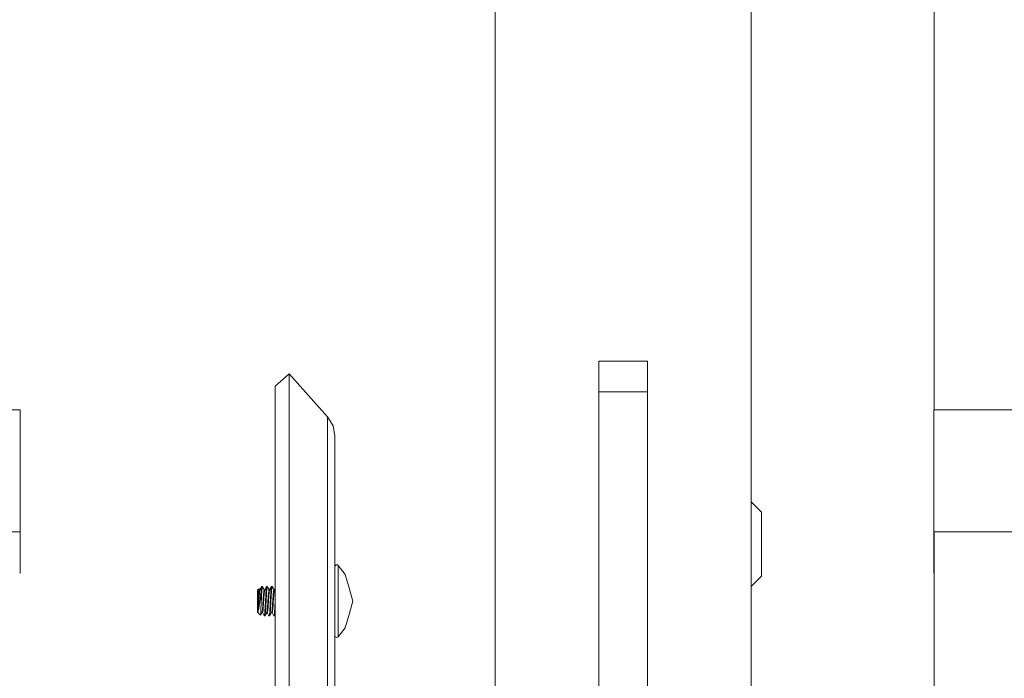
# Model space of a CAD drawing. Header units: millimetres. Extents: x 53056 to 116131, y -669674 to -625124.
# Tile 245 of 256: x 71198 to 71359, y -634707 to -634599. Entities that reach past the tile are written whole.
import ezdxf

# ---------------------------------------------------------------- set-up
doc = ezdxf.new("R2010")
doc.units = ezdxf.units.MM
doc.header["$MEASUREMENT"] = 0
doc.linetypes.add('DGN Style 1', pattern=[536.199087, 0.892178, -535.306909])
doc.linetypes.add('DGN Style 4', pattern=[1428.377269, 713.742545, -356.871273, 0.892178, -356.871273])
doc.layers.add('Main Cradle Tower', color=7, linetype='Continuous', lineweight=0)

# ---------------------------------------------------------------- blocks, each defined once
blk = doc.blocks.new('*U55')
at = {"layer": 'Main Cradle Tower', "color": 7, "linetype": 'Continuous', "lineweight": 0}
for p, q in [((-13246.26, 13016.1), (-13246.26, 12736.1)), ((-13301.26, 12744.06), (-13301.26, 12743.68)), ((-13293.26, 12744.06), (-13301.26, 12744.06)), ((-13293.26, 12744.06), (-13293.26, 12743.68)), ((-13352.07, 12742), (-13352.07, 12739.82)), ((-13301.26, 12739.06), (-13301.26, 12654.06)), ((-13293.26, 12739.06), (-13301.26, 12739.06)), ((-13293.26, 12739.06), (-13293.26, 12654.06)), ((-13396.2, 12736.1), (-13745.79, 12736.1)), ((-12896.72, 12736.1), (-13246.31, 12736.1)), ((-13396.2, 12716.1), (-13574.51, 12716.1)), ((-12896.72, 12716.1), (-13246.31, 12716.1)), ((-13246.26, 12716.1), (-13246.26, 12436.1)), ((-13396.2, 12709.29), (-13396.26, 12709.29)), ((-13246.26, 12709.29), (-13246.31, 12709.29)), ((-13357.08, 12706.01), (-13357.08, 12705.95)), ((-13356.84, 12706.59), (-13356.92, 12706.59)), ((-13356.92, 12706.59), (-13356.84, 12706.59)), ((-13356.84, 12706.59), (-13356.92, 12706.59)), ((-13356.63, 12706.35), (-13356.63, 12705.55)), ((-13356.13, 12706.59), (-13356.4, 12707.08)), ((-13356.32, 12706.94), (-13356.13, 12706.59)), ((-13354.96, 12707.11), (-13354.95, 12707.13)), ((-13354.84, 12707.13), (-13354.85, 12707.12)), ((-13354.55, 12706.59), (-13354.45, 12706.59)), ((-13354.52, 12706.59), (-13354.46, 12706.59)), ((-13357.15, 12704.4), (-13357.16, 12704.3)), ((-13356.63, 12704.62), (-13356.63, 12705.55)), ((-13357.17, 12703.34), (-13357.17, 12703)), ((-13357.17, 12703), (-13357.13, 12703.09)), ((-13357.08, 12703.27), (-13357.05, 12703.38)), ((-13356.68, 12703.26), (-13356.7, 12702.99)), ((-13356.09, 12702.47), (-13356.07, 12702.61)), ((-13355.27, 12702.68), (-13355.24, 12702.94)), ((-13355.15, 12702.94), (-13355.16, 12702.77)), ((-13355.98, 12702.5), (-13355.99, 12702.46)), ((-13355.17, 12702.42), (-13355.24, 12702.31)), ((-13355.23, 12702.31), (-13355.21, 12702.36)), ((-13354.35, 12702.47), (-13354.44, 12702.31))]:
    blk.add_line(p, q, dxfattribs=at)
at = {"layer": 'Main Cradle Tower', "color": 7, "linetype": 'Continuous', "lineweight": 0, "flags": 128}
for points in [[(-13311.52, 12676.1), (-13312.06, 12676.25), (-13314.11, 12676.79), (-13316.29, 12677.65), (-13316.59, 12677.85), (-13317.69, 12678.6), (-13318.25, 12679.61), (-13318.26, 13376.1), (-13316.66, 13376.1), (-13312.11, 13376.1), (-13305.29, 13376.1), (-13297.26, 13376.1), (-13289.22, 13376.1), (-13282.41, 13376.1), (-13277.85, 13376.1), (-13276.26, 13376.1), (-13276.26, 12679.69), (-13276.74, 12678.68), (-13277.9, 12677.85), (-13278.08, 12677.72), (-13280.2, 12676.85), (-13282.46, 12676.25), (-13282.99, 12676.1)], [(-13301.26, 12739.06), (-13301.26, 12740.97), (-13301.26, 12742.59), (-13301.26, 12743.68)], [(-13293.26, 12739.06), (-13293.26, 12740.97), (-13293.26, 12742.59), (-13293.26, 12743.68)], [(-13354.35, 12739.98), (-13354.35, 12739.98), (-13352.07, 12742), (-13345.74, 12734.93), (-13344.84, 12733.47), (-13344.53, 12731.78), (-13344.53, 12731.42), (-13344.53, 12729.94), (-13344.53, 12727.11), (-13344.53, 12719.73), (-13344.53, 12707.42), (-13344.53, 12702.7), (-13344.53, 12681.45), (-13344.53, 12659.21), (-13344.53, 12653.71), (-13344.53, 12639.37), (-13344.53, 12632.72), (-13344.53, 12628.95), (-13344.53, 12624.95), (-13344.53, 12618.14), (-13344.84, 12616.46), (-13345.74, 12614.99), (-13351.61, 12608.44)], [(-13354.35, 12739.98), (-13354.35, 12737.87), (-13354.35, 12726.18), (-13354.35, 12706.7), (-13354.35, 12682.38)], [(-13352.07, 12739.82), (-13352.07, 12739.82), (-13352.07, 12727.77), (-13352.07, 12707.68), (-13352.07, 12682.61), (-13352.07, 12656.38), (-13352.07, 12632.97), (-13352.07, 12615.96), (-13352.07, 12608.44)], [(-13396.2, 12736.1), (-13396.2, 12736.1), (-13396.2, 12716.1), (-13396.2, 12716.1)], [(-13345.74, 12734.93), (-13345.74, 12732.99), (-13345.74, 12722.21), (-13345.74, 12704.23), (-13345.74, 12681.81), (-13345.74, 12658.34), (-13345.74, 12637.4), (-13345.74, 12622.18), (-13345.74, 12622.18)], [(-13246.31, 12736.1), (-13246.31, 12736.1), (-13246.31, 12716.1), (-13246.31, 12716.1)], [(-13396.2, 12716.1), (-13396.2, 12709.29), (-13396.2, 12709.29)], [(-13246.31, 12716.1), (-13246.31, 12709.29), (-13246.31, 12709.29)], [(-13344.53, 12710.38), (-13344.51, 12710.49), (-13344.44, 12710.59), (-13344.35, 12710.65), (-13344.24, 12710.67), (-13344.13, 12710.65), (-13344.03, 12710.58), (-13342.86, 12709.07), (-13342.86, 12709.07)], [(-13344.03, 12710.04), (-13344.03, 12710.11), (-13344.03, 12710.58)], [(-13344.03, 12708.69), (-13344.03, 12710.04), (-13344.03, 12710.04)], [(-13342.86, 12709.07), (-13342.27, 12707.08), (-13341.63, 12704.72)], [(-13344.03, 12698.85), (-13344.03, 12699.03), (-13344.03, 12699.21), (-13344.03, 12700.4), (-13344.03, 12702.25), (-13344.03, 12703.34), (-13344.03, 12704.47), (-13344.03, 12706.44), (-13344.03, 12706.73), (-13344.03, 12708.69), (-13344.03, 12708.69)], [(-13356.77, 12702.44), (-13357.23, 12702.9), (-13357.23, 12703.01), (-13357.23, 12703.38), (-13357.23, 12703.95), (-13357.23, 12704.64), (-13357.23, 12705.34), (-13357.23, 12705.95), (-13357.23, 12706.37), (-13357.23, 12706.53), (-13357.02, 12706.74)], [(-13356.94, 12706.59), (-13356.96, 12706.53), (-13356.98, 12706.42), (-13356.98, 12706.41), (-13357.01, 12706.23), (-13357.01, 12706.22), (-13357.03, 12706), (-13357.03, 12705.99), (-13357.05, 12705.72), (-13357.08, 12705.39), (-13357.08, 12705.37), (-13357.08, 12705.36), (-13357.1, 12705.07), (-13357.12, 12704.72), (-13357.13, 12704.64), (-13357.15, 12704.37), (-13357.15, 12704.3), (-13357.17, 12704.04), (-13357.16, 12704.3)], [(-13357.17, 12703), (-13357.15, 12703.13), (-13357.15, 12703.19), (-13357.13, 12703.34), (-13357.12, 12703.41), (-13357.1, 12703.67), (-13357.08, 12703.9), (-13357.08, 12703.93), (-13357.08, 12703.98), (-13357.05, 12704.32), (-13357.03, 12704.64), (-13357.03, 12704.65), (-13357.01, 12704.93), (-13357.01, 12705.01), (-13356.98, 12705.36), (-13356.98, 12705.36), (-13356.96, 12705.66), (-13356.94, 12705.9), (-13356.93, 12705.95), (-13356.93, 12705.98), (-13356.91, 12706.19), (-13356.89, 12706.38), (-13356.88, 12706.41), (-13356.87, 12706.49), (-13356.86, 12706.51), (-13356.84, 12706.58)], [(-13357.1, 12705.72), (-13357.08, 12706.01), (-13357.08, 12706.05), (-13357.08, 12706.01)], [(-13357.08, 12706.05), (-13357.07, 12706.25), (-13357.06, 12706.31), (-13357.05, 12706.46), (-13357.05, 12706.52), (-13357.04, 12706.61), (-13357.03, 12706.71), (-13357.02, 12706.74), (-13357.02, 12706.74), (-13357.01, 12706.75)], [(-13356.55, 12707.11), (-13356.57, 12707), (-13356.57, 12706.99), (-13356.58, 12706.9), (-13356.6, 12706.8), (-13356.62, 12706.53), (-13356.63, 12706.35), (-13356.65, 12706.23), (-13356.68, 12705.99), (-13356.74, 12705.58), (-13356.74, 12705.51), (-13356.79, 12705.14), (-13356.81, 12704.97), (-13356.85, 12704.71), (-13356.86, 12704.63), (-13356.9, 12704.3), (-13356.95, 12703.97), (-13356.97, 12703.85), (-13356.97, 12703.82), (-13357, 12703.68), (-13357.05, 12703.38)], [(-13357.02, 12706.74), (-13357.01, 12706.75), (-13356.91, 12706.59)], [(-13356.93, 12706.59), (-13356.94, 12706.59), (-13356.84, 12706.58), (-13356.84, 12706.58)], [(-13356.88, 12706.59), (-13356.84, 12706.58), (-13356.55, 12707.11), (-13356.53, 12707.13), (-13356.53, 12707.13), (-13356.43, 12707.13), (-13356.13, 12706.59)], [(-13356.68, 12703.26), (-13356.68, 12703.27), (-13356.67, 12703.6), (-13356.67, 12703.72), (-13356.65, 12704), (-13356.64, 12704.42), (-13356.64, 12704.54), (-13356.63, 12704.62), (-13356.61, 12705.05), (-13356.59, 12705.5), (-13356.58, 12705.55), (-13356.56, 12705.9), (-13356.56, 12705.92), (-13356.55, 12706.14), (-13356.53, 12706.34), (-13356.53, 12706.47), (-13356.5, 12706.76), (-13356.49, 12706.85), (-13356.48, 12706.9), (-13356.48, 12706.97), (-13356.45, 12707.09), (-13356.43, 12707.12), (-13356.43, 12707.13)], [(-13356.13, 12706.59), (-13356.14, 12706.59), (-13356.16, 12706.56), (-13356.18, 12706.46), (-13356.19, 12706.41), (-13356.19, 12706.38), (-13356.21, 12706.29), (-13356.23, 12706.07), (-13356.24, 12705.98), (-13356.25, 12705.82), (-13356.27, 12705.63), (-13356.28, 12705.5), (-13356.29, 12705.36), (-13356.3, 12705.16), (-13356.32, 12704.84), (-13356.34, 12704.64), (-13356.34, 12704.58), (-13356.35, 12704.49), (-13356.37, 12704.13), (-13356.39, 12703.93), (-13356.39, 12703.82), (-13356.41, 12703.57), (-13356.42, 12703.53), (-13356.43, 12703.34), (-13356.44, 12703.28), (-13356.46, 12703.09), (-13356.48, 12702.96), (-13356.49, 12702.94), (-13356.49, 12702.94), (-13356.51, 12702.86)], [(-13356.42, 12702.85), (-13356.42, 12702.85), (-13356.39, 12702.92), (-13356.39, 12702.96), (-13356.37, 12703.05), (-13356.37, 12703.08), (-13356.34, 12703.25), (-13356.34, 12703.34), (-13356.32, 12703.48), (-13356.3, 12703.77), (-13356.3, 12703.81), (-13356.29, 12703.93), (-13356.27, 12704.1), (-13356.25, 12704.42), (-13356.24, 12704.64), (-13356.23, 12704.77), (-13356.22, 12704.83), (-13356.2, 12705.13), (-13356.19, 12705.36), (-13356.18, 12705.45), (-13356.16, 12705.76), (-13356.15, 12705.82), (-13356.14, 12705.99), (-13356.13, 12706.03), (-13356.11, 12706.25), (-13356.09, 12706.42), (-13356.09, 12706.43), (-13356.08, 12706.46), (-13356.06, 12706.54), (-13356.04, 12706.59)], [(-13356.1, 12706.59), (-13356.14, 12706.59), (-13356.04, 12706.59), (-13355.83, 12706.97)], [(-13356.13, 12706.59), (-13356.13, 12706.59), (-13356.05, 12706.59)], [(-13355.75, 12707.11), (-13355.78, 12706.99), (-13355.78, 12706.96), (-13355.79, 12706.9), (-13355.8, 12706.8), (-13355.83, 12706.53), (-13355.84, 12706.34), (-13355.85, 12706.2), (-13355.85, 12706.14), (-13355.87, 12705.81), (-13355.89, 12705.54), (-13355.9, 12705.38), (-13355.92, 12704.93), (-13355.93, 12704.86), (-13355.94, 12704.62), (-13355.95, 12704.47), (-13355.97, 12704.02), (-13355.99, 12703.71), (-13356, 12703.59), (-13356, 12703.55), (-13356.02, 12703.21), (-13356.04, 12702.94), (-13356.06, 12702.68), (-13356.07, 12702.61)], [(-13355.74, 12707.12), (-13355.74, 12707.13), (-13355.75, 12707.11), (-13356.06, 12706.54), (-13356.01, 12706.64)], [(-13355.98, 12702.5), (-13355.97, 12702.59), (-13355.96, 12702.72), (-13355.94, 12702.94), (-13355.92, 12703.26), (-13355.9, 12703.55), (-13355.89, 12703.66), (-13355.89, 12703.7), (-13355.87, 12704.09), (-13355.84, 12704.53), (-13355.84, 12704.62), (-13355.83, 12704.86), (-13355.83, 12704.9), (-13355.8, 12705.33), (-13355.79, 12705.54), (-13355.78, 12705.76), (-13355.75, 12706.15), (-13355.75, 12706.2), (-13355.74, 12706.34), (-13355.73, 12706.49), (-13355.71, 12706.77), (-13355.69, 12706.9), (-13355.68, 12706.98), (-13355.68, 12707), (-13355.66, 12707.1), (-13355.64, 12707.12), (-13355.63, 12707.13)], [(-13355.74, 12707.12), (-13355.74, 12707.13), (-13355.74, 12707.13), (-13355.63, 12707.13), (-13355.33, 12706.59), (-13355.24, 12706.59)], [(-13355.33, 12706.59), (-13355.34, 12706.58), (-13355.36, 12706.58), (-13355.38, 12706.49), (-13355.38, 12706.49), (-13355.39, 12706.41), (-13355.4, 12706.35), (-13355.43, 12706.15), (-13355.44, 12705.98), (-13355.45, 12705.9), (-13355.45, 12705.87), (-13355.47, 12705.61), (-13355.49, 12705.36), (-13355.5, 12705.28), (-13355.52, 12704.94), (-13355.53, 12704.86), (-13355.54, 12704.64), (-13355.54, 12704.6), (-13355.57, 12704.25), (-13355.59, 12703.93), (-13355.59, 12703.91), (-13355.6, 12703.81), (-13355.62, 12703.62), (-13355.64, 12703.36), (-13355.64, 12703.34), (-13355.66, 12703.14), (-13355.67, 12703.06), (-13355.69, 12702.98), (-13355.69, 12702.96), (-13355.71, 12702.88)], [(-13355.64, 12702.84), (-13355.62, 12702.87), (-13355.59, 12702.96), (-13355.59, 12702.96), (-13355.58, 12703.04), (-13355.57, 12703.11), (-13355.54, 12703.31), (-13355.54, 12703.34), (-13355.52, 12703.57), (-13355.51, 12703.73), (-13355.5, 12703.88), (-13355.49, 12703.93), (-13355.47, 12704.19), (-13355.45, 12704.53), (-13355.44, 12704.64), (-13355.44, 12704.73), (-13355.43, 12704.88), (-13355.4, 12705.22), (-13355.39, 12705.36), (-13355.38, 12705.55), (-13355.36, 12705.74), (-13355.35, 12705.85), (-13355.34, 12705.98), (-13355.33, 12706.1), (-13355.31, 12706.32), (-13355.29, 12706.41), (-13355.29, 12706.42), (-13355.28, 12706.48), (-13355.26, 12706.56)], [(-13355.26, 12706.57), (-13355.26, 12706.56), (-13354.96, 12707.11)], [(-13354.96, 12707.11), (-13354.98, 12706.99), (-13355, 12706.9), (-13355, 12706.9), (-13355.01, 12706.8), (-13355.03, 12706.53), (-13355.05, 12706.34), (-13355.06, 12706.2), (-13355.07, 12706.03), (-13355.08, 12705.81), (-13355.1, 12705.54), (-13355.11, 12705.38), (-13355.13, 12704.93), (-13355.14, 12704.74), (-13355.15, 12704.62), (-13355.15, 12704.47), (-13355.18, 12704.02), (-13355.19, 12703.71), (-13355.2, 12703.59), (-13355.21, 12703.44), (-13355.23, 12703.21), (-13355.24, 12702.94)], [(-13355.15, 12702.94), (-13355.12, 12703.26), (-13355.1, 12703.66), (-13355.1, 12703.7), (-13355.09, 12703.88), (-13355.07, 12704.09), (-13355.05, 12704.53), (-13355.05, 12704.62), (-13355.03, 12704.86), (-13355.01, 12705.26), (-13355.01, 12705.33), (-13355, 12705.54), (-13354.98, 12705.76), (-13354.96, 12706.15), (-13354.95, 12706.34), (-13354.94, 12706.47), (-13354.94, 12706.49), (-13354.91, 12706.77), (-13354.9, 12706.9), (-13354.89, 12706.98), (-13354.86, 12707.1), (-13354.86, 12707.1), (-13354.85, 12707.12)], [(-13354.95, 12707.13), (-13354.94, 12707.13), (-13354.84, 12707.13), (-13354.53, 12706.59)], [(-13354.55, 12706.59), (-13354.57, 12706.56), (-13354.58, 12706.52), (-13354.6, 12706.42), (-13354.6, 12706.39), (-13354.63, 12706.22), (-13354.64, 12706.07), (-13354.65, 12705.99), (-13354.65, 12705.98), (-13354.67, 12705.7), (-13354.7, 12705.4), (-13354.7, 12705.36), (-13354.71, 12705.14), (-13354.72, 12705.05), (-13354.74, 12704.7), (-13354.75, 12704.64), (-13354.77, 12704.37), (-13354.79, 12704.06), (-13354.79, 12704.02), (-13354.8, 12703.93), (-13354.82, 12703.7), (-13354.84, 12703.44), (-13354.85, 12703.34), (-13354.86, 12703.21), (-13354.86, 12703.2), (-13354.89, 12703.02), (-13354.9, 12702.96), (-13354.91, 12702.91), (-13354.93, 12702.85)], [(-13354.84, 12702.84), (-13354.81, 12702.89), (-13354.8, 12702.96), (-13354.79, 12702.99), (-13354.79, 12703.01), (-13354.77, 12703.17), (-13354.75, 12703.34), (-13354.74, 12703.39), (-13354.72, 12703.64), (-13354.72, 12703.67), (-13354.7, 12703.93), (-13354.7, 12703.96), (-13354.67, 12704.3), (-13354.65, 12704.64), (-13354.65, 12704.64), (-13354.65, 12704.64), (-13354.63, 12704.98), (-13354.6, 12705.34), (-13354.6, 12705.36), (-13354.58, 12705.66), (-13354.58, 12705.66), (-13354.55, 12705.93), (-13354.55, 12705.98), (-13354.53, 12706.18), (-13354.51, 12706.38), (-13354.51, 12706.38), (-13354.5, 12706.41), (-13354.48, 12706.51), (-13354.46, 12706.58)], [(-13354.46, 12706.59), (-13354.55, 12706.59), (-13354.55, 12706.59)], [(-13354.46, 12706.58), (-13354.46, 12706.58), (-13354.35, 12706.78)], [(-13357.15, 12704.4), (-13357.14, 12704.64), (-13357.14, 12704.73), (-13357.13, 12705.07), (-13357.11, 12705.38), (-13357.11, 12705.4), (-13357.11, 12705.41)], [(-13357.1, 12705.6), (-13357.11, 12705.41), (-13357.1, 12705.72)], [(-13354.35, 12704.67), (-13354.35, 12704.62), (-13354.35, 12704.61), (-13354.36, 12704.47), (-13354.38, 12704.02), (-13354.4, 12703.71), (-13354.41, 12703.59), (-13354.42, 12703.34), (-13354.43, 12703.21), (-13354.45, 12702.94), (-13354.47, 12702.68), (-13354.49, 12702.49), (-13354.5, 12702.47), (-13354.5, 12702.46), (-13354.52, 12702.34), (-13354.55, 12702.31)], [(-13341.63, 12704.72), (-13341.63, 12704.72), (-13342.27, 12702.36), (-13342.86, 12700.37), (-13344.03, 12698.85), (-13344.13, 12698.79), (-13344.24, 12698.77), (-13344.35, 12698.79), (-13344.44, 12698.85), (-13344.51, 12698.95), (-13344.53, 12699.06)], [(-13357.17, 12703.34), (-13357.17, 12703.93), (-13357.17, 12704.04)], [(-13357.08, 12703.27), (-13357.13, 12703.09), (-13357.13, 12703.09)], [(-13356.49, 12702.94), (-13356.49, 12702.94), (-13356.75, 12702.44), (-13356.76, 12702.44), (-13356.76, 12702.44), (-13356.77, 12702.44)], [(-13356.75, 12702.44), (-13356.73, 12702.5), (-13356.73, 12702.53), (-13356.73, 12702.55), (-13356.72, 12702.64), (-13356.7, 12702.86), (-13356.7, 12702.99)], [(-13356.51, 12702.86), (-13356.51, 12702.86), (-13356.56, 12702.8)], [(-13356.03, 12702.31), (-13356.03, 12702.31), (-13356.13, 12702.31), (-13356.14, 12702.31), (-13356.14, 12702.32), (-13356.15, 12702.33), (-13356.44, 12702.85), (-13356.52, 12702.84)], [(-13356.44, 12702.85), (-13356.44, 12702.85), (-13356.43, 12702.85), (-13356.42, 12702.85)], [(-13355.71, 12702.88), (-13355.71, 12702.88), (-13356.03, 12702.31)], [(-13355.64, 12702.84), (-13355.64, 12702.84), (-13355.73, 12702.84)], [(-13355.34, 12702.31), (-13355.34, 12702.31), (-13355.35, 12702.33), (-13355.36, 12702.33), (-13355.64, 12702.84)], [(-13355.27, 12702.68), (-13355.28, 12702.55), (-13355.29, 12702.47), (-13355.29, 12702.46), (-13355.32, 12702.34), (-13355.34, 12702.31)], [(-13354.84, 12702.84), (-13354.84, 12702.84), (-13354.93, 12702.85), (-13355.23, 12702.31)], [(-13355.21, 12702.36), (-13355.21, 12702.36), (-13355.19, 12702.46), (-13355.19, 12702.5), (-13355.16, 12702.72), (-13355.16, 12702.77)], [(-13354.55, 12702.31), (-13354.55, 12702.31), (-13354.56, 12702.33), (-13354.85, 12702.84)], [(-13354.44, 12702.31), (-13354.42, 12702.35), (-13354.42, 12702.36), (-13354.4, 12702.46), (-13354.39, 12702.5), (-13354.37, 12702.72), (-13354.35, 12702.94), (-13354.35, 12702.98)], [(-13356.09, 12702.47), (-13356.09, 12702.46), (-13356.11, 12702.34), (-13356.13, 12702.31)], [(-13356.03, 12702.31), (-13356.01, 12702.36), (-13355.99, 12702.46)], [(-13355.24, 12702.31), (-13355.24, 12702.31), (-13355.34, 12702.31), (-13355.34, 12702.31)], [(-13355.24, 12702.31), (-13355.23, 12702.31), (-13355.21, 12702.36)], [(-13354.44, 12702.31), (-13354.44, 12702.31), (-13354.55, 12702.31), (-13354.55, 12702.31)]]:
    blk.add_lwpolyline(points, dxfattribs=at)
at = {"layer": 'Main Cradle Tower', "color": 7, "linetype": 'DGN Style 4', "lineweight": 0, "flags": 128}
blk.add_lwpolyline([(-13276.26, 12721.01), (-13274.55, 12719.31), (-13274.55, 12718.91), (-13274.55, 12717.77), (-13274.55, 12716.07), (-13274.55, 12714.06), (-13274.55, 12712.05), (-13274.55, 12710.34), (-13274.55, 12709.21), (-13274.55, 12708.81), (-13276.26, 12707.1)], dxfattribs=at)

msp = doc.modelspace()

# ---------------------------------------------------------------- block references
at = {"color": 7, "linetype": 'DGN Style 1', "lineweight": 0}
msp.add_blockref('*U55', (84593.95, -647399.35), dxfattribs=at)

doc.saveas('drawing.dxf')
